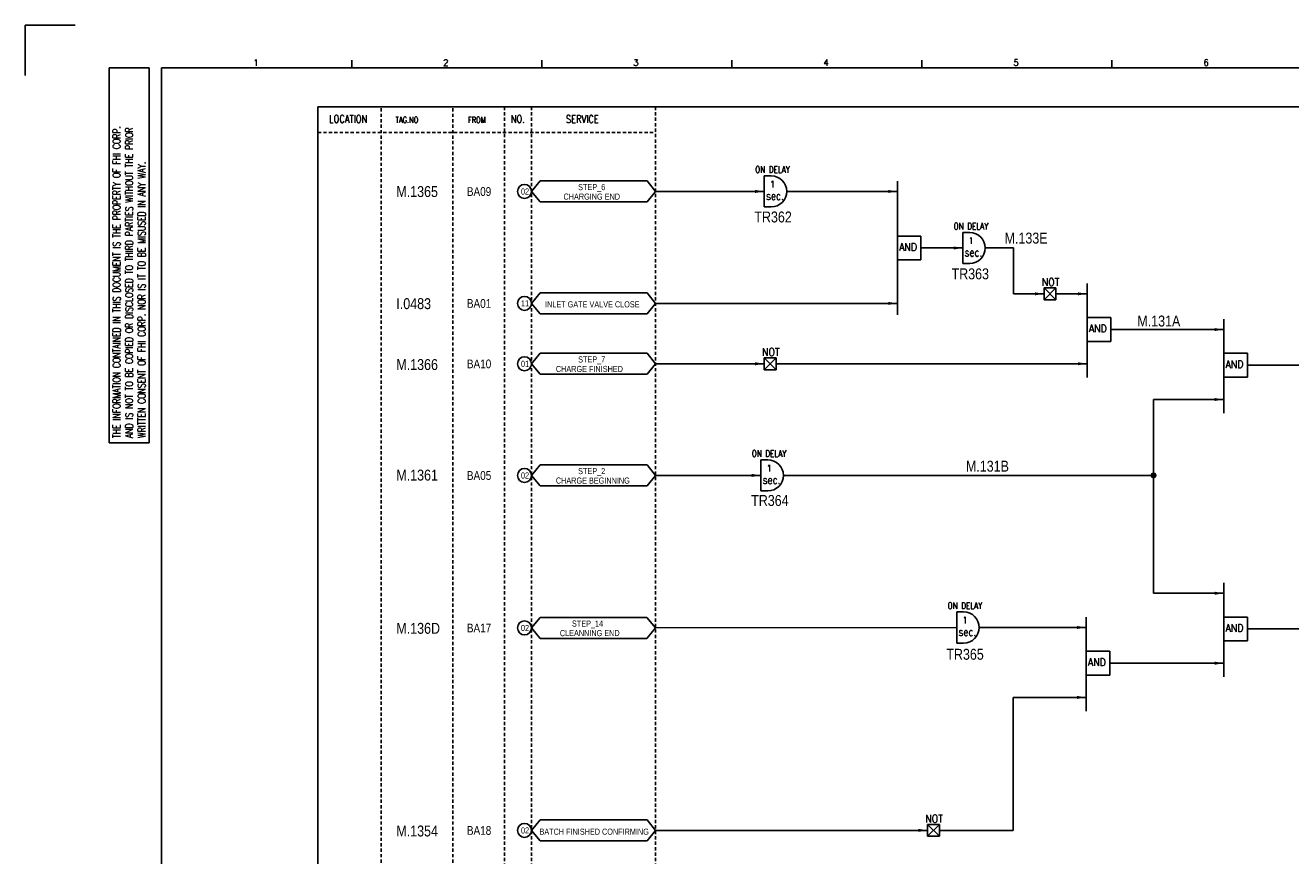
# Model space of a CAD drawing. Extents: x 2362 to 3328, y -139 to 544.
# Tile 2 of 4: x 2362 to 2943, y 162 to 544. Entities that reach past the tile are written whole.
import ezdxf
from ezdxf.enums import TextEntityAlignment as Align

# ---------------------------------------------------------------- set-up
doc = ezdxf.new("R2010")
doc.units = 0
doc.header["$MEASUREMENT"] = 0
doc.linetypes.add('HIDDEN', pattern=[4, 1.5, -1, 1.5])
doc.layers.get('0').update_dxf_attribs({"linetype": 'CONTINUOUS'})
doc.layers.get('DEFPOINTS').update_dxf_attribs({"linetype": 'CONTINUOUS'})
for name, color, linetype in [('CON', 4, 'CONTINUOUS'), ('DCS', 7, 'CONTINUOUS'), ('DIM', 3, 'CONTINUOUS'), ('HID', 2, 'HIDDEN'), ('圖框CON', 4, 'CONTINUOUS'), ('框線', 6, 'CONTINUOUS')]:
    doc.layers.add(name, color=color, linetype=linetype)
doc.styles.add('DAYUKP', font='complex', dxfattribs={"bigfont": 'DAYUKP.SHX'})
doc.styles.add('ROMANS', font='romans', dxfattribs={"width": 0.8})
doc.styles.add('style3', font='ARIALN.TTF')

# ---------------------------------------------------------------- blocks, each defined once
blk = doc.blocks.new('LEADER')
at = {"layer": 'CON'}
blk.add_solid([(0.85, -0.57), (0.85, -1.57), (3.85, -1.07)], dxfattribs=at)
blk = doc.blocks.new('1')
at = {"layer": 'DEFPOINTS'}
blk.add_lwpolyline([(1268.99, 689.33), (1246.02, 689.33), (1246.02, 666.36)], dxfattribs=at)
at = {"layer": '圖框CON'}
for p, q in [((1284.5, 669.81), (1302.87, 669.81)), ((1284.5, 497.52), (1284.5, 669.81)), ((1302.87, 497.52), (1302.87, 669.81)), ((1395.91, 669.85), (1395.91, 673.29)), ((1483.2, 669.85), (1483.2, 673.29)), ((1570.49, 669.85), (1570.49, 673.29)), ((1657.78, 669.85), (1657.78, 673.29)), ((1745.08, 669.85), (1745.08, 673.29)), ((1284.5, 497.52), (1302.87, 497.52))]:
    blk.add_line(p, q, dxfattribs=at)
at = {"layer": '框線'}
for p, q in [((1308.62, 669.81), (1308.62, 26.6)), ((2181.53, 669.81), (1308.62, 669.81))]:
    blk.add_line(p, q, dxfattribs=at)
at = {"style": 'DAYUKP'}
for s, p in [('1', (1350.64, 670.78)), ('2', (1437.93, 670.78)), ('3', (1525.22, 670.78)), ('4', (1612.51, 670.78)), ('5', (1699.8, 670.78)), ('6', (1787.1, 670.78))]:
    blk.add_text(s, height=2.87, dxfattribs=at).set_placement(p)
at = {"layer": 'DIM', "style": 'ROMANS', "width": 0.75}
for s, p in [('THE INFORMATION CONTAINED IN THIS DOCUMENT IS THE PROPERTY OF FHI CORP.', (1287.94, 499.82)), ('AND IS NOT TO BE COPIED OR DISCLOSED TO THIRD PARTIES WITHOUT THE PRIOR', (1293.68, 499.82)), ('WRITTEN CONSENT OF FHI CORP. NOR IS IT TO BE MISUSED IN ANY WAY.', (1299.43, 499.82))]:
    blk.add_text(s, height=3.4457, rotation=90, dxfattribs=at).set_placement(p, align=Align.MIDDLE_LEFT)

msp = doc.modelspace()

# ---------------------------------------------------------------- linework, layer by layer
at = {"layer": 'CON', "color": 6}
for p, q in [((2594.37, 467.35), (2598.27, 472.17)), ((2647.41, 472.17), (2598.27, 472.17)), ((2651.31, 467.35), (2647.41, 472.17)), ((2701.28, 474.49), (2701.28, 460.21)), ((2701.28, 474.49), (2704.45, 474.49)), ((2762.38, 472.08), (2762.38, 410.66)), ((2594.37, 467.35), (2598.27, 462.53)), ((2651.31, 467.35), (2647.41, 462.53)), ((2598.27, 462.53), (2647.41, 462.53)), ((2701.28, 460.21), (2704.45, 460.21)), ((2792.42, 448.51), (2792.42, 434.23)), ((2792.42, 448.51), (2795.6, 448.51)), ((2773.24, 446.85), (2762.38, 446.85)), ((2762.38, 435.89), (2762.38, 446.85)), ((2773.24, 435.89), (2773.24, 446.85)), ((2773.24, 435.89), (2762.38, 435.89)), ((2792.42, 434.23), (2795.6, 434.23)), ((2849.54, 425.06), (2849.54, 381.94)), ((2594.37, 415.95), (2598.27, 420.76)), ((2647.41, 420.76), (2598.27, 420.76)), ((2651.31, 415.95), (2647.41, 420.76)), ((2829.75, 423.06), (2835.21, 417.6)), ((2835.21, 423.06), (2829.75, 417.6)), ((2829.75, 417.6), (2829.75, 423.06)), ((2829.75, 423.06), (2835.21, 423.06)), ((2835.21, 423.06), (2835.21, 417.6)), ((2594.37, 415.95), (2598.27, 411.13)), ((2651.31, 415.95), (2647.41, 411.13)), ((2835.21, 417.6), (2829.75, 417.6)), ((2598.27, 411.13), (2647.41, 411.13)), ((2849.54, 398.44), (2849.54, 409.4)), ((2860.4, 409.4), (2849.54, 409.4)), ((2860.4, 398.44), (2860.4, 409.4)), ((2912.3, 408.65), (2912.3, 365.53)), ((2860.4, 398.44), (2849.54, 398.44)), ((2594.37, 388.2), (2598.27, 393.02)), ((2647.41, 393.02), (2598.27, 393.02)), ((2651.31, 388.2), (2647.41, 393.02)), ((2701.28, 385.47), (2701.28, 390.93)), ((2706.74, 390.93), (2701.28, 385.47)), ((2701.28, 390.93), (2706.74, 385.47)), ((2701.28, 390.93), (2706.74, 390.93)), ((2706.74, 390.93), (2706.74, 385.47)), ((2912.3, 382.04), (2912.3, 393)), ((2923.16, 393), (2912.3, 393)), ((2923.16, 382.04), (2923.16, 393)), ((2594.37, 388.2), (2598.27, 383.39)), ((2651.31, 388.2), (2647.41, 383.39)), ((2706.74, 385.47), (2701.28, 385.47)), ((2598.27, 383.39), (2647.41, 383.39)), ((2923.16, 382.04), (2912.3, 382.04)), ((2699.71, 344.08), (2699.71, 329.8)), ((2699.71, 344.08), (2702.88, 344.08)), ((2594.37, 336.94), (2598.27, 341.76)), ((2647.41, 341.76), (2598.27, 341.76)), ((2651.31, 336.94), (2647.41, 341.76)), ((2594.37, 336.94), (2598.27, 332.12)), ((2598.27, 332.12), (2647.41, 332.12)), ((2651.31, 336.94), (2647.41, 332.12)), ((2699.71, 329.8), (2702.88, 329.8)), ((2912.3, 287.55), (2912.3, 244.43)), ((2789.66, 274.24), (2789.66, 259.95)), ((2789.66, 274.24), (2792.83, 274.24)), ((2594.37, 266.9), (2598.27, 271.72)), ((2647.4, 271.72), (2598.27, 271.72)), ((2651.3, 266.9), (2647.4, 271.72)), ((2849.1, 271.83), (2849.1, 228.71)), ((2923.16, 271.89), (2912.3, 271.89)), ((2912.3, 260.93), (2912.3, 271.89)), ((2923.16, 260.93), (2923.16, 271.89)), ((2594.37, 266.9), (2598.27, 262.08)), ((2598.27, 262.08), (2647.4, 262.08)), ((2651.3, 266.9), (2647.4, 262.08)), ((2789.66, 259.95), (2792.83, 259.95)), ((2859.97, 256.17), (2849.1, 256.17)), ((2849.1, 245.21), (2849.1, 256.17)), ((2859.97, 245.21), (2859.97, 256.17)), ((2923.16, 260.93), (2912.3, 260.93)), ((2859.97, 245.21), (2849.1, 245.21)), ((2594.37, 173.93), (2598.27, 178.75)), ((2647.41, 178.75), (2598.27, 178.75)), ((2651.31, 173.93), (2647.41, 178.75)), ((2776.25, 176.66), (2781.71, 171.2)), ((2781.71, 176.66), (2776.25, 171.2)), ((2776.25, 176.66), (2781.71, 176.66)), ((2776.25, 171.2), (2776.25, 176.66)), ((2781.71, 176.66), (2781.71, 171.2)), ((2594.37, 173.93), (2598.27, 169.11)), ((2598.27, 169.11), (2647.41, 169.11)), ((2651.31, 173.93), (2647.41, 169.11)), ((2781.71, 171.2), (2776.25, 171.2))]:
    msp.add_line(p, q, dxfattribs=at)
at = {"layer": 'CON'}
for p, q in [((2651.31, 467.35), (2701.28, 467.35)), ((2711.6, 467.35), (2762.38, 467.35)), ((2773.24, 441.37), (2792.42, 441.37)), ((2802.74, 441.37), (2815.79, 441.37)), ((2815.79, 420.33), (2815.79, 441.37)), ((2829.75, 420.33), (2815.79, 420.33)), ((2849.54, 420.33), (2835.21, 420.33)), ((2651.31, 415.95), (2762.38, 415.95)), ((2860.4, 403.92), (2912.3, 403.92)), ((2651.31, 388.2), (2701.28, 388.2)), ((2706.74, 388.2), (2849.54, 388.2)), ((2923.16, 387.52), (3009.93, 387.52)), ((2880.04, 282.82), (2880.04, 371.8)), ((2912.3, 371.8), (2880.04, 371.8)), ((2651.31, 336.94), (2699.71, 336.94)), ((2710.03, 336.94), (2880.04, 336.94)), ((2912.3, 282.82), (2880.04, 282.82)), ((2651.3, 266.9), (2789.66, 267.1)), ((2799.98, 267.1), (2849.1, 267.1)), ((2923.16, 266.41), (2952.66, 266.41)), ((2859.97, 250.69), (2912.3, 250.69)), ((2849.1, 234.98), (2815.62, 234.98)), ((2815.62, 234.98), (2815.62, 173.93)), ((2651.31, 173.93), (2776.25, 173.93)), ((2781.71, 173.93), (2815.62, 173.93))]:
    msp.add_line(p, q, dxfattribs=at)
msp.add_lwpolyline([(2496.26, 506.24), (3210.26, 506.24), (3210.26, 6.44), (2496.26, 6.44)], close=True, dxfattribs=at)
at = {"layer": 'CON', "const_width": 1.4}
msp.add_lwpolyline([(2879.34, 336.94, 1), (2880.74, 336.94, 1)], format="xyb", close=True, dxfattribs=at)
at = {"layer": 'CON'}
for centre in [(2591.16, 467.35), (2591.16, 415.95), (2591.16, 388.2), (2591.16, 336.94), (2591.16, 266.9), (2591.16, 173.93)]:
    msp.add_circle(centre, 3.21, dxfattribs=at)
at = {"layer": 'CON', "color": 6}
for centre in [(2704.45, 467.35), (2795.6, 441.37), (2702.88, 336.94), (2792.83, 267.1)]:
    msp.add_arc(centre, 7.14, 270, 90, dxfattribs=at)
at = {"layer": 'HID'}
for p, q in [((2581.95, 506.24), (2581.95, 6.42)), ((2594.37, 506.24), (2594.37, 6.42)), ((2651.31, 506.24), (2651.31, 6.44)), ((2525.31, 505.54), (2525.31, 6.44)), ((2558.23, 505.54), (2558.23, 6.44)), ((2496.26, 494.34), (2651.31, 494.34))]:
    msp.add_line(p, q, dxfattribs=at)

# ---------------------------------------------------------------- block references
msp.add_blockref('1', (1115.86, -145.7))
at = {"layer": 'CON', "xscale": 1.4, "yscale": 1.4, "zscale": 1.4}
for p in [(2695.89, 468.84), (2756.99, 468.84), (2787.03, 442.86), (2824.36, 421.82), (2844.15, 421.82), (2756.99, 417.44), (2906.91, 405.41), (2695.89, 389.7), (2844.15, 389.7), (2906.91, 373.29), (2694.32, 338.43), (2906.91, 284.31), (2843.71, 268.59), (2906.91, 252.19), (2843.71, 236.47), (2770.86, 175.42)]:
    msp.add_blockref('LEADER', p, dxfattribs=at)

# ---------------------------------------------------------------- texts
at = {"layer": 'CON', "style": 'ROMANS'}
for s, height, width, p in [('LOCATION', 3.5, 0.8, (2510.18, 500.64)), ('NO.', 3.5, 0.8, (2588.07, 500.64)), ('SERVICE', 3.5, 0.8, (2617.72, 500.56)), ('1', 3.02, 0.8, (2705.07, 470.72)), ('sec.', 3.78, 0.8, (2706.18, 465.35)), ('1', 3.02, 0.8, (2796.22, 444.74)), ('sec.', 3.78, 0.8, (2797.33, 439.37)), ('NOT', 3.5, 0.9, (2832.76, 425.71)), ('NOT', 3.5, 0.9, (2704.28, 393.59)), ('1', 3.02, 0.8, (2703.5, 340.31)), ('sec.', 3.78, 0.8, (2704.61, 334.94)), ('1', 3.02, 0.8, (2793.45, 270.47)), ('sec.', 3.78, 0.8, (2794.56, 265.09)), ('NOT', 3.5, 0.9, (2779.25, 179.31))]:
    msp.add_text(s, height=height, dxfattribs=dict(at, width=width)).set_placement(p, align=Align.MIDDLE)
for s, height, width, p in [('TAG.NO', 2.8, 0.8, (2531.91, 497.98)), ('FROM', 2.8, 0.8, (2565.17, 497.98)), ('ON DELAY', 3.024, 0.8, (2697.11, 474.95)), ('ON DELAY', 3.024, 0.8, (2788.26, 448.97)), ('AND', 3.5, 0.9, (2763.17, 439.05)), ('AND', 3.5, 0.9, (2850.33, 401.61)), ('AND', 3.5, 0.9, (2913.09, 385.2)), ('ON DELAY', 3.024, 0.8, (2695.54, 344.54)), ('ON DELAY', 3.024, 0.8, (2785.49, 274.7)), ('AND', 3.5, 0.9, (2913.09, 264.1)), ('AND', 3.5, 0.9, (2849.9, 248.38))]:
    msp.add_text(s, height=height, dxfattribs=dict(at, width=width)).set_placement(p, align=Align.BOTTOM_LEFT)
at = {"layer": 'CON', "style": 'style3'}
for s, p in [('STEP_6', (2615.78, 467.1)), ('02', (2589.53, 465.07)), ('CHARGING END', (2609.06, 462.73)), ('11', (2589.53, 413.67)), ('INLET GATE VALVE CLOSE', (2600.58, 413.25)), ('01', (2589.53, 385.92)), ('STEP_7', (2615.78, 387.95)), ('CHARGE FINISHED', (2605.56, 383.58)), ('02', (2589.53, 334.66)), ('STEP_2', (2615.78, 336.69)), ('CHARGE BEGINNING', (2605.56, 332.32)), ('02', (2589.52, 264.62)), ('STEP_14', (2612.95, 266.65)), ('CLEANNING END', (2607.39, 262.28)), ('02', (2589.53, 171.65)), ('BATCH FINISHED CONFIRMING', (2598.01, 171.08))]:
    msp.add_text(s, height=2.8, dxfattribs=at).set_placement(p, align=Align.BOTTOM_LEFT)
for s, p in [('BA09', (2564.67, 467.3)), ('BA01', (2564.67, 415.9)), ('BA10', (2564.67, 388.15)), ('BA05', (2564.67, 336.89)), ('BA17', (2564.66, 266.85)), ('BA18', (2564.67, 173.88))]:
    msp.add_text(s, height=4, dxfattribs=at).set_placement(p, align=Align.MIDDLE_LEFT)
at = {"layer": 'DCS', "linetype": 'ByBlock', "style": 'style3'}
for s, p in [('M.1365', (2532.28, 464.79)), ('TR362', (2696.71, 453.12)), ('M.133E', (2811.64, 443.42)), ('TR363', (2787.28, 427.01)), ('I.0483', (2532.28, 413.31)), ('M.131A', (2872.6, 405.33)), ('M.1366', (2532.28, 385.34)), ('M.131B', (2793.88, 338.67)), ('M.1361', (2532.28, 334.58)), ('TR364', (2695.25, 322.92)), ('M.136D', (2532.28, 264.21)), ('TR365', (2784.88, 252.29)), ('M.1354', (2532.28, 171.14))]:
    msp.add_text(s, height=5, dxfattribs=at).set_placement(p)

doc.saveas('drawing.dxf')
